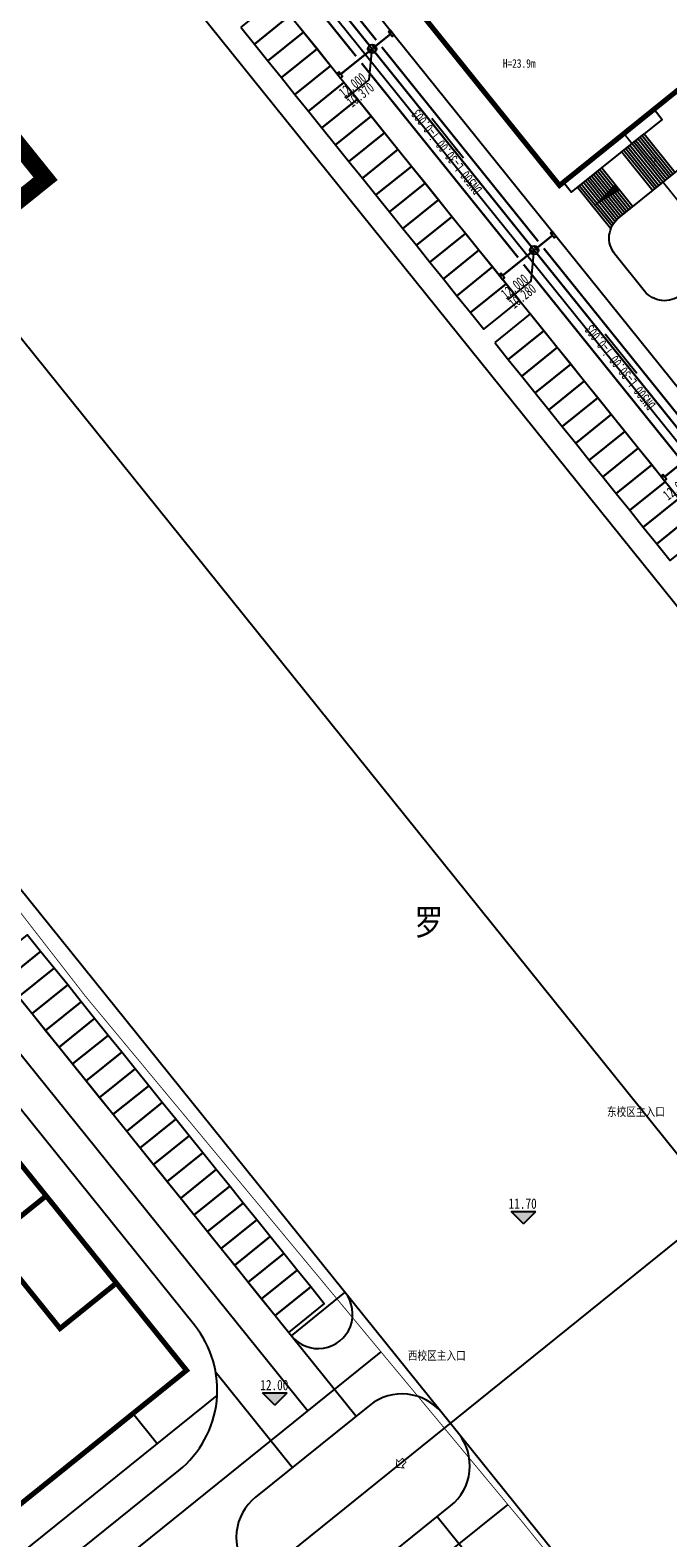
# Model space of a CAD drawing. Extents: x 38389316 to 38392219, y 2477539 to 2480586.
# Tile 11 of 43: x 38390028 to 38390102, y 2478270 to 2478445. Entities that reach past the tile are written whole.
import ezdxf
from ezdxf.enums import TextEntityAlignment as Align

# ---------------------------------------------------------------- set-up
doc = ezdxf.new("R2010")
doc.units = 0
doc.header["$LTSCALE"] = 1000
doc.header["$MEASUREMENT"] = 0
for name, pattern in [('CENTER2', [1.125, 0.75, -0.125, 0.125, -0.125]), ('DASH', [0.35, 0.25, -0.1]), ('PHANTOM2', [1.25, 0.625, -0.125, 0.125, -0.125, 0.125, -0.125])]:
    doc.linetypes.add(name, pattern=pattern)
doc.layers.get('0').update_dxf_attribs({"linetype": 'CONTINUOUS'})
for name, color, linetype in [('00-道路', 130, 'CONTINUOUS'), ('DIM_ELEV', 8, 'CONTINUOUS'), ('DIM_SYMB', 3, 'CONTINUOUS'), ('DIM_污水', 3, 'CONTINUOUS'), ('DL_道路红线', 7, 'CONTINUOUS'), ('PIPE-中水中', 3, 'TG_DL'), ('PIPE-中水高', 7, 'TG_DX'), ('PIPE-雨水', 9, 'CONTINUOUS'), ('u-road', 4, 'CONTINUOUS'), ('U_室外车位', 3, 'CONTINUOUS'), ('XG-雨水井', 2, 'CONTINUOUS'), ('YD_地块界线', 7, 'CONTINUOUS'), ('建筑', 31, 'CONTINUOUS'), ('建筑轮廓', 2, 'CONTINUOUS'), ('文字', 7, 'CONTINUOUS'), ('用地界线', 8, 'CONTINUOUS'), ('路中线', 7, 'CENTER2'), ('道路', 33, 'CONTINUOUS')]:
    doc.layers.add(name, color=color, linetype=linetype)
doc.layers.add('图框文字', color=7, linetype='CONTINUOUS', lineweight=9)
doc.styles.add('-宋体', font='txt', dxfattribs={"width": 0.8})
doc.styles.add('DIMHT', font='simhei.ttf', dxfattribs={"width": 0.8})
doc.styles.add('TG_LINETYPE', font='SIMPLEX', dxfattribs={"width": 0.8, "height": 3, "bigfont": 'HZTXT'})
doc.styles.add('中等线体', font='txt', dxfattribs={"width": 0.8})
doc.styles.add('人防黑体', font='simhei.ttf', dxfattribs={"width": 0.7})
doc.styles.add('宋体', font='txt', dxfattribs={"width": 0.8, "height": 8})
doc.linetypes.add('TG_DL', pattern='A,2,-0.6,["DL",TG_LINETYPE,S=0.1,R=0,X=-0.52,Y=-0.15],0', length=2.6)
doc.linetypes.add('TG_DX', pattern='A,2,-0.6,["DX",TG_LINETYPE,S=0.1,R=0,X=-0.52,Y=-0.15],0', length=2.6)

# ---------------------------------------------------------------- blocks, each defined once
blk = doc.blocks.new('雨水井')
for p, q in [((-1, 0), (1, 0)), ((-0.84, 0.55), (0.84, 0.55)), ((-0.84, -0.54), (0.84, -0.54))]:
    blk.add_line(p, q)
blk.add_lwpolyline([(0, -1), (0, 1)])
blk.add_circle((0, 0), 1)
blk = doc.blocks.new('_ARROW')
blk.add_solid([(0, 0), (-1, 0.1), (-1, -0.1)])
blk = doc.blocks.new('hyvahavb')
at = {"layer": 'DIM_ELEV'}
blk.add_hatch(color=8, dxfattribs=at).paths.add_polyline_path([(-173.2, -4360.8), (-182.2, -4351.8), (-164.2, -4351.8)])
at = {"layer": 'DIM_ELEV', "color": 8}
for p, q in [((-173.2, -4360.8), (-182.2, -4351.8)), ((-182.2, -4351.8), (-164.2, -4351.8)), ((-173.2, -4360.8), (-164.2, -4351.8))]:
    blk.add_line(p, q, dxfattribs=at)
blk = doc.blocks.new('202210211F')
at = {"layer": 'DIM_SYMB', "color": 8}
blk.add_lwpolyline([(38392440.65, 2482184.24, 0, 0, 0), (38392432.94, 2482178.03, 0, 0.933, 0), (38392435.67, 2482180.23, 0, 0, 0)], format="xyseb", dxfattribs=at)
at = {"layer": 'DL_道路红线', "color": 8, "ltscale": 200, "const_width": 2, "flags": 128}
blk.add_lwpolyline([(38392347.52, 2482163.74), (38392369.35, 2482181.28), (38392084.78, 2482534.74), (38392062.97, 2482517.18), (38392347.52, 2482163.74)], dxfattribs=at)
at = {"layer": 'u-road', "color": 8, "flags": 128}
for points in [[(38392563.17, 2482202.04), (38392484.88, 2482299.29, 0.414214), (38392468.01, 2482301.11), (38392391.68, 2482239.65, 0.414214), (38392389.85, 2482222.78), (38392473.88, 2482118.4, 0.414214), (38392490.76, 2482116.58), (38392556.93, 2482169.85, 0.206032), (38392561.37, 2482178.24, -0.100647), (38392564.46, 2482188.96, 0.298217), (38392563.17, 2482202.04), (38392563.17, 2482202.04)], [(38392384.82, 2482031.3), (38392384.82, 2482031.3, 0.414214), (38392386.64, 2482048.17), (38392312.33, 2482140.47, 0.414214), (38392295.46, 2482142.29), (38392288.6, 2482136.78)], [(38392415.41, 2482037.95, 0.414213), (38392406.97, 2482038.86), (38392393.73, 2482028.2, 0.414215), (38392392.82, 2482019.76), (38392394.7, 2482017.43, 0.414212), (38392403.14, 2482016.52), (38392416.38, 2482027.18, 0.414214), (38392417.29, 2482035.61), (38392415.41, 2482037.95)], [(38392290.05, 2482031.64), (38392319.97, 2481994.49, 0.414214), (38392336.84, 2481992.67), (38392384.82, 2482031.3)]]:
    blk.add_lwpolyline(points, format="xyb", dxfattribs=at)
for points in [[(38392472.67, 2482107.16), (38392371.08, 2482233.34)], [(38392314.8, 2482150.16), (38392397.89, 2482046.95)], [(38392397.89, 2482046.95), (38392404.12, 2482051.97)], [(38392397.89, 2482046.95), (38392405.42, 2482037.61)], [(38392389.12, 2482042.7), (38392398.02, 2482031.65)], [(38392422.35, 2482016.58), (38392414.82, 2482025.92)]]:
    blk.add_lwpolyline(points, dxfattribs=at)
at = {"layer": 'u-road', "color": 8}
blk.add_arc((38392401.01, 2482049.46), 4, 218.8366, 38.8366, dxfattribs=at)
at = {"layer": 'U_室外车位', "color": 8}
for points in [[(38392392.04, 2482198.86), (38392393.6, 2482196.91), (38392397.73, 2482200.24), (38392396.16, 2482202.19)], [(38392393.6, 2482196.91), (38392395.17, 2482194.97), (38392399.3, 2482198.29), (38392397.73, 2482200.24)], [(38392395.17, 2482194.97), (38392396.74, 2482193.02), (38392400.87, 2482196.34), (38392399.3, 2482198.29)], [(38392396.74, 2482193.02), (38392398.31, 2482191.07), (38392402.43, 2482194.4), (38392400.87, 2482196.34)], [(38392398.31, 2482191.07), (38392399.87, 2482189.13), (38392404, 2482192.45), (38392402.43, 2482194.4)], [(38392399.87, 2482189.13), (38392401.44, 2482187.18), (38392405.57, 2482190.5), (38392404, 2482192.45)], [(38392401.44, 2482187.18), (38392403.01, 2482185.23), (38392407.14, 2482188.55), (38392405.57, 2482190.5)], [(38392403.01, 2482185.23), (38392404.58, 2482183.28), (38392408.71, 2482186.61), (38392407.14, 2482188.55)], [(38392404.58, 2482183.28), (38392406.15, 2482181.34), (38392410.27, 2482184.66), (38392408.71, 2482186.61)], [(38392406.15, 2482181.34), (38392407.71, 2482179.39), (38392411.84, 2482182.71), (38392410.27, 2482184.66)], [(38392407.71, 2482179.39), (38392409.28, 2482177.44), (38392413.41, 2482180.76), (38392411.84, 2482182.71)], [(38392409.28, 2482177.44), (38392410.85, 2482175.49), (38392414.98, 2482178.82), (38392413.41, 2482180.76)], [(38392410.85, 2482175.49), (38392412.42, 2482173.55), (38392416.54, 2482176.87), (38392414.98, 2482178.82)], [(38392412.42, 2482173.55), (38392413.98, 2482171.6), (38392418.11, 2482174.92), (38392416.54, 2482176.87)], [(38392413.98, 2482171.6), (38392415.55, 2482169.65), (38392419.68, 2482172.98), (38392418.11, 2482174.92)], [(38392415.55, 2482169.65), (38392417.12, 2482167.7), (38392421.25, 2482171.03), (38392419.68, 2482172.98)], [(38392417.12, 2482167.7), (38392418.69, 2482165.76), (38392422.82, 2482169.08), (38392421.25, 2482171.03)], [(38392418.69, 2482165.76), (38392420.26, 2482163.81), (38392424.38, 2482167.13), (38392422.82, 2482169.08)], [(38392421.51, 2482162.25), (38392423.08, 2482160.3), (38392427.2, 2482163.63), (38392425.64, 2482165.58)], [(38392423.08, 2482160.3), (38392424.64, 2482158.36), (38392428.77, 2482161.68), (38392427.2, 2482163.63)], [(38392424.64, 2482158.36), (38392426.21, 2482156.41), (38392430.34, 2482159.73), (38392428.77, 2482161.68)], [(38392426.21, 2482156.41), (38392427.78, 2482154.46), (38392431.91, 2482157.79), (38392430.34, 2482159.73)], [(38392427.78, 2482154.46), (38392429.35, 2482152.51), (38392433.48, 2482155.84), (38392431.91, 2482157.79)], [(38392429.35, 2482152.51), (38392430.92, 2482150.57), (38392435.04, 2482153.89), (38392433.48, 2482155.84)], [(38392430.92, 2482150.57), (38392432.48, 2482148.62), (38392436.61, 2482151.94), (38392435.04, 2482153.89)], [(38392432.48, 2482148.62), (38392434.05, 2482146.67), (38392438.18, 2482150), (38392436.61, 2482151.94)], [(38392434.05, 2482146.67), (38392435.62, 2482144.73), (38392439.75, 2482148.05), (38392438.18, 2482150)], [(38392435.62, 2482144.73), (38392437.19, 2482142.78), (38392441.31, 2482146.1), (38392439.75, 2482148.05)], [(38392437.19, 2482142.78), (38392438.75, 2482140.83), (38392442.88, 2482144.15), (38392441.31, 2482146.1)], [(38392438.75, 2482140.83), (38392440.32, 2482138.88), (38392444.45, 2482142.21), (38392442.88, 2482144.15)], [(38392440.32, 2482138.88), (38392441.89, 2482136.94), (38392446.02, 2482140.26), (38392444.45, 2482142.21)], [(38392363.09, 2482090.18), (38392364.66, 2482088.24), (38392368.78, 2482091.56), (38392367.22, 2482093.51)], [(38392364.66, 2482088.24), (38392366.22, 2482086.29), (38392370.35, 2482089.61), (38392368.78, 2482091.56)], [(38392366.22, 2482086.29), (38392367.79, 2482084.34), (38392371.92, 2482087.67), (38392370.35, 2482089.61)], [(38392367.79, 2482084.34), (38392369.36, 2482082.4), (38392373.49, 2482085.72), (38392371.92, 2482087.67)], [(38392369.36, 2482082.4), (38392370.93, 2482080.45), (38392375.05, 2482083.77), (38392373.49, 2482085.72)], [(38392370.93, 2482080.45), (38392372.49, 2482078.5), (38392376.62, 2482081.82), (38392375.05, 2482083.77)], [(38392372.49, 2482078.5), (38392374.06, 2482076.55), (38392378.19, 2482079.88), (38392376.62, 2482081.82)], [(38392374.06, 2482076.55), (38392375.63, 2482074.61), (38392379.76, 2482077.93), (38392378.19, 2482079.88)], [(38392375.63, 2482074.61), (38392377.2, 2482072.66), (38392381.33, 2482075.98), (38392379.76, 2482077.93)], [(38392377.2, 2482072.66), (38392378.77, 2482070.71), (38392382.89, 2482074.03), (38392381.33, 2482075.98)], [(38392378.77, 2482070.71), (38392380.33, 2482068.76), (38392384.46, 2482072.09), (38392382.89, 2482074.03)], [(38392380.33, 2482068.76), (38392381.9, 2482066.82), (38392386.03, 2482070.14), (38392384.46, 2482072.09)], [(38392381.9, 2482066.82), (38392383.47, 2482064.87), (38392387.6, 2482068.19), (38392386.03, 2482070.14)], [(38392383.47, 2482064.87), (38392385.04, 2482062.92), (38392389.16, 2482066.25), (38392387.6, 2482068.19)], [(38392385.04, 2482062.92), (38392386.6, 2482060.97), (38392390.73, 2482064.3), (38392389.16, 2482066.25)], [(38392386.6, 2482060.97), (38392388.17, 2482059.03), (38392392.3, 2482062.35), (38392390.73, 2482064.3)], [(38392388.17, 2482059.03), (38392389.74, 2482057.08), (38392393.87, 2482060.4), (38392392.3, 2482062.35)], [(38392389.74, 2482057.08), (38392391.31, 2482055.13), (38392395.44, 2482058.46), (38392393.87, 2482060.4)], [(38392391.31, 2482055.13), (38392392.88, 2482053.18), (38392397, 2482056.51), (38392395.44, 2482058.46)], [(38392392.88, 2482053.18), (38392394.44, 2482051.24), (38392398.57, 2482054.56), (38392397, 2482056.51)], [(38392394.44, 2482051.24), (38392396.01, 2482049.29), (38392400.14, 2482052.61), (38392398.57, 2482054.56)], [(38392396.01, 2482049.29), (38392397.58, 2482047.34), (38392401.71, 2482050.67), (38392400.14, 2482052.61)]]:
    blk.add_lwpolyline(points, close=True, dxfattribs=at)
at = {"layer": 'YD_地块界线', "color": 8, "flags": 128}
for points in [[(38392320.46, 2482381.21, 0.499034), (38392301.64, 2482306.84), (38392690.02, 2481824.43)], [(38392320.46, 2482381.21, 0.499034), (38392301.64, 2482306.84), (38392690.02, 2481824.43)], [(38392632.19, 2481768.68), (38392209.29, 2482293.97, 0.356791), (38392169.65, 2482302.32), (38391960.43, 2482193.96), (38391978.55, 2482086.79), (38392057.12, 2481622.87)]]:
    blk.add_lwpolyline(points, format="xyb", dxfattribs=at)
at = {"layer": '图框文字', "color": 8, "const_width": 0.101}
blk.add_lwpolyline([(38392411.22, 2482032.26), (38392410.81, 2482032.72), (38392410.35, 2482032.3), (38392410.12, 2482032.57), (38392410.1, 2482031.67), (38392410.98, 2482031.59), (38392410.76, 2482031.84)], close=True, dxfattribs=at)
at = {"layer": '建筑', "color": 8, "linetype": 'DASH', "ltscale": 10, "const_width": 0.2, "flags": 128}
for points in [[(38392414.79, 2482238.37), (38392395.16, 2482222.56), (38392429.03, 2482180.5), (38392436.51, 2482186.52), (38392452.81, 2482166.27), (38392445.33, 2482160.25), (38392479.2, 2482118.19), (38392498.82, 2482133.99)], [(38392287.71, 2482124.5), (38392307.33, 2482140.3), (38392339.32, 2482100.57), (38392331.84, 2482094.55), (38392346.26, 2482076.64), (38392353.74, 2482082.66), (38392385.72, 2482042.93), (38392366.09, 2482027.13)]]:
    blk.add_lwpolyline(points, close=True, dxfattribs=at)
at = {"layer": '建筑轮廓', "color": 8, "const_width": 0.6, "flags": 128}
for points in [[(38392395.16, 2482222.56), (38392403.32, 2482212.44), (38392409.86, 2482217.7), (38392419.89, 2482205.24), (38392413.35, 2482199.97), (38392429.03, 2482180.5), (38392461.74, 2482206.84), (38392458.7, 2482210.62), (38392465.24, 2482215.88), (38392468.29, 2482212.11), (38392501, 2482238.44), (38392492.85, 2482248.57), (38392486.31, 2482243.3), (38392476.27, 2482255.77), (38392482.82, 2482261.03), (38392467.14, 2482280.51), (38392434.42, 2482254.17), (38392437.46, 2482250.39), (38392430.92, 2482245.12), (38392427.88, 2482248.9)], [(38392326.83, 2481995.52), (38392311.16, 2482015), (38392317.7, 2482020.27), (38392309.55, 2482030.39), (38392303, 2482025.12), (38392294.85, 2482035.25), (38392321.02, 2482056.32), (38392324.07, 2482052.54), (38392330.61, 2482057.81), (38392327.57, 2482061.59), (38392353.74, 2482082.66), (38392369.42, 2482063.19), (38392362.87, 2482057.92), (38392371.03, 2482047.79), (38392377.57, 2482053.06), (38392385.72, 2482042.93), (38392359.55, 2482021.86), (38392356.51, 2482025.64), (38392349.97, 2482020.37), (38392353.01, 2482016.59)]]:
    blk.add_lwpolyline(points, close=True, dxfattribs=at)
blk.add_lwpolyline([(38392377.57, 2482053.06), (38392369.42, 2482063.19)], dxfattribs=at)
at = {"layer": '用地界线', "color": 10, "linetype": 'PHANTOM2', "ltscale": 0.01, "const_width": 0.1, "flags": 128}
for points in [[(38392305.52, 2482371.21), (38392321.63, 2482381.58), (38392379.24, 2482403.36), (38392436.74, 2482423.75), (38392489.81, 2482335.59), (38392508.89, 2482303.89), (38392565.19, 2482210.37), (38392566.94, 2482207.45), (38392565.45, 2482202.44), (38392566.37, 2482192.8), (38392567.82, 2482183.8), (38392570.38, 2482175.15), (38392574.06, 2482169.9), (38392578.09, 2482167.34), (38392581.45, 2482166.3), (38392584.81, 2482165.26), (38392588.91, 2482164.54), (38392593.23, 2482163.79), (38392608.93, 2482137.7), (38392619.95, 2482119.38), (38392615.44, 2482117.21), (38392560.95, 2482091.01), (38392527.47, 2482074.87), (38392506.25, 2482064.64), (38392501.85, 2482062.52), (38392499.32, 2482061.3), (38392446.8, 2482126.53), (38392433.48, 2482143.08), (38392400.48, 2482184.06), (38392302.84, 2482305.35), (38392301.7, 2482306.77), (38392293.82, 2482320.76), (38392291.13, 2482336.49), (38392291.23, 2482337), (38392292.75, 2482344.76), (38392294.86, 2482355.49), (38392297.13, 2482358.84), (38392299.24, 2482361.95)], [(38392235.26, 2482101.89), (38392270.9, 2482137.54), (38392306.54, 2482173.18), (38392373.95, 2482086.4), (38392424.95, 2482025.04), (38392448.56, 2481995.71), (38392438.61, 2481909.05), (38392429.45, 2481829.31), (38392429.01, 2481827.02), (38392427.12, 2481819.84), (38392426.6, 2481818.27), (38392426.26, 2481817.21), (38392425.43, 2481814.9), (38392423.82, 2481810.98), (38392421.79, 2481806.57), (38392418.72, 2481801.02), (38392414.83, 2481794.99), (38392410.53, 2481789.42), (38392405.59, 2481783.99), (38392398.87, 2481777.91), (38392396.95, 2481776.5), (38392345.95, 2481747.45), (38392111.41, 2481613.84), (38392109.01, 2481614.47), (38392106.98, 2481614.07), (38392098.15, 2481630.51), (38392116.12, 2481640.75), (38392101.21, 2481666.92), (38392135.86, 2481778.66), (38392136.38, 2481780.34), (38392181.47, 2481804.15), (38392192.72, 2481840.56), (38392168.94, 2481885.6), (38392177.65, 2481913.84), (38392177.59, 2481914.99), (38392183.13, 2481932.94), (38392184.52, 2481931.77), (38392189.13, 2481946.8), (38392199.95, 2481981.77), (38392198.7, 2481982.12), (38392198.34, 2481982.25), (38392199.41, 2481985.72), (38392202.06, 2481994.32)]]:
    blk.add_lwpolyline(points, close=True, dxfattribs=at)
at = {"layer": '路中线', "color": 8, "ltscale": 20, "flags": 128}
blk.add_lwpolyline([(38392932.22, 2481388.11, 0.047578), (38392670.98, 2481784.46), (38391967.67, 2482658.06)], format="xyb", dxfattribs=at)
at = {"layer": '路中线', "color": 8, "linetype": 'DASH', "ltscale": 4, "flags": 128}
blk.add_lwpolyline([(38392478.12, 2482314.07), (38392389.17, 2482242.77, 0.414296), (38392386.74, 2482220.27), (38392500.75, 2482078.65)], format="xyb", dxfattribs=at)
at = {"layer": '路中线', "color": 8, "ltscale": 20, "flags": 128}
blk.add_lwpolyline([(38392186.72, 2481851.91), (38392659.82, 2482232.79)], dxfattribs=at)
at = {"layer": '路中线', "color": 8, "linetype": 'DASH', "ltscale": 4, "flags": 128}
for points in [[(38392305.41, 2482155.44), (38392399.79, 2482038.21)], [(38392408.3, 2482045.07), (38392326.88, 2481979.52)], [(38392423.01, 2482027.37), (38392341.31, 2481961.6)]]:
    blk.add_lwpolyline(points, dxfattribs=at)
at = {"layer": '道路', "color": 8}
for p, q in [((38392438.38, 2482186.1), (38392441.99, 2482181.63)), ((38392438.61, 2482186.29), (38392442.22, 2482181.81)), ((38392438.85, 2482186.48), (38392442.45, 2482182)), ((38392436.28, 2482184.41), (38392439.88, 2482179.93)), ((38392436.51, 2482184.6), (38392440.12, 2482180.12)), ((38392436.74, 2482184.79), (38392440.35, 2482180.31)), ((38392436.98, 2482184.98), (38392440.58, 2482180.5)), ((38392437.21, 2482185.16), (38392440.82, 2482180.69)), ((38392437.45, 2482185.35), (38392441.05, 2482180.87)), ((38392437.68, 2482185.54), (38392441.29, 2482181.06)), ((38392437.91, 2482185.73), (38392441.52, 2482181.25)), ((38392438.15, 2482185.92), (38392441.75, 2482181.44)), ((38392433.94, 2482182.53), (38392437.55, 2482178.05)), ((38392429.49, 2482180.88), (38392430.44, 2482179.71)), ((38392431.84, 2482180.84), (38392435.48, 2482176.31)), ((38392432.07, 2482181.03), (38392435.68, 2482176.55)), ((38392432.3, 2482181.21), (38392435.91, 2482176.73)), ((38392432.54, 2482181.4), (38392436.14, 2482176.92)), ((38392432.77, 2482181.59), (38392436.38, 2482177.11)), ((38392433.01, 2482181.78), (38392436.61, 2482177.3)), ((38392433.24, 2482181.97), (38392436.85, 2482177.49)), ((38392433.47, 2482182.15), (38392437.08, 2482177.68)), ((38392433.71, 2482182.34), (38392437.31, 2482177.86)), ((38392431.14, 2482180.27), (38392434.99, 2482175.48)), ((38392431.37, 2482180.46), (38392435.13, 2482175.79)), ((38392431.6, 2482180.65), (38392435.3, 2482176.06))]:
    blk.add_line(p, q, dxfattribs=at)
at = {"layer": '道路', "color": 8, "flags": 128}
for points in [[(38392440.01, 2482189.34), (38392429.49, 2482180.88), (38392430.44, 2482179.71), (38392438.85, 2482186.48)], [(38392440.01, 2482189.34), (38392440.95, 2482188.17), (38392438.85, 2482186.48)], [(38392318.68, 2482005.65), (38392317.12, 2482004.4), (38392325.15, 2481994.43), (38392331.76, 2481993.72), (38392389.28, 2482040.02)], [(38392382.31, 2482034.41), (38392379.49, 2482037.92)]]:
    blk.add_lwpolyline(points, dxfattribs=at)
blk.add_lwpolyline([(38392446.66, 2482185.39), (38392453.87, 2482176.43), (38392443.12, 2482167.78, -0.414214), (38392438.9, 2482168.23), (38392435.46, 2482172.52, -0.414214), (38392435.91, 2482176.73), (38392446.66, 2482185.39)], format="xyb", dxfattribs=at)
at = {"layer": 'DIM_ELEV', "color": 8, "xscale": 0.16, "yscale": 0.16, "zscale": 0.16}
for p in [(38392452.57, 2482757.66), (38392423.69, 2482736.62)]:
    blk.add_blockref('hyvahavb', p, dxfattribs=at)
at = {"layer": '00-道路', "color": 8, "linetype": 'Continuous', "ltscale": 2.5, "style": '宋体', "width": 0.8}
blk.add_text('罗', height=3, rotation=360, dxfattribs=at).set_placement((38392412.22, 2482093.47, 25.38))
at = {"layer": 'DIM_ELEV', "color": 8, "style": '-宋体', "width": 0.8}
for s, p in [('11.70', (38392423.12, 2482061.69)), ('12.00', (38392394.28, 2482040.62))]:
    blk.add_text(s, height=1.2, dxfattribs=at).set_placement(p)
at = {"layer": 'DIM_SYMB', "color": 7, "style": '宋体', "width": 0.8}
blk.add_text('下', height=0.755, rotation=0, dxfattribs=at).set_placement((38392439.64, 2482182.93))
at = {"layer": '图框文字', "color": 8, "style": 'DIMHT', "width": 0.8}
for s, p in [('东校区主入口', (38392434.54, 2482072.45, 1105.83)), ('西校区主入口', (38392411.42, 2482044.14, 1105.83))]:
    blk.add_text(s, height=1, rotation=360, dxfattribs=at).set_placement(p)
at = {"layer": '文字', "color": 8, "style": '中等线体', "width": 0.8}
blk.add_text('H=23.9m', height=1, rotation=360, dxfattribs=at).set_placement((38392422.44, 2482194.16))

msp = doc.modelspace()

# ---------------------------------------------------------------- hatches: boundary and pattern name
at = {"layer": 'XG-雨水井'}
for points in [[(38390069.95, 2478445.05), (38390069.95, 2478445.05), (38390070.17, 2478444.78), (38390069.95, 2478444.6), (38390069.73, 2478444.87), (38390069.73, 2478444.87)], [(38390063.72, 2478440.03), (38390063.72, 2478440.03), (38390063.94, 2478439.76), (38390064.16, 2478439.94), (38390063.95, 2478440.21), (38390063.95, 2478440.21)], [(38390088.77, 2478421.68), (38390088.77, 2478421.68), (38390088.98, 2478421.41), (38390088.76, 2478421.23), (38390088.54, 2478421.5), (38390088.54, 2478421.5)], [(38390082.54, 2478416.66), (38390082.54, 2478416.66), (38390082.75, 2478416.39), (38390082.98, 2478416.58), (38390082.76, 2478416.84), (38390082.76, 2478416.84)], [(38390101.35, 2478393.3), (38390101.35, 2478393.3), (38390101.57, 2478393.03), (38390101.79, 2478393.21), (38390101.57, 2478393.48), (38390101.57, 2478393.48)]]:
    msp.add_hatch(color=256, dxfattribs=at).paths.add_polyline_path(points)

# ---------------------------------------------------------------- linework, layer by layer
at = {"layer": 'DIM_污水', "color": 8}
for p, q in [((38390067.47, 2478439.3), (38390067.84, 2478442.9)), ((38390064.78, 2478437.12), (38390067.47, 2478439.3)), ((38390078.44, 2478430.22, 7.5), (38390074.76, 2478434.8, 7.5)), ((38390086.29, 2478415.93), (38390086.65, 2478419.53)), ((38390083.59, 2478413.76), (38390086.29, 2478415.93)), ((38390098.58, 2478405.2, 7.5), (38390094.9, 2478409.78, 7.5))]:
    msp.add_line(p, q, dxfattribs=at)
at = {"layer": 'PIPE-中水中', "ltscale": 0.0025, "const_width": 0.25}
for points in [[(38390052.74, 2478458.46), (38390065.96, 2478442.04)], [(38390066.61, 2478441.23), (38390084.78, 2478418.67)], [(38390085.42, 2478417.86), (38390103.6, 2478395.28)]]:
    msp.add_lwpolyline(points, dxfattribs=at)
at = {"layer": 'PIPE-中水高', "ltscale": 0.0025, "const_width": 0.25}
for points in [[(38390068.3, 2478443.92), (38390053.64, 2478462.13)], [(38390087.11, 2478420.55), (38390068.95, 2478443.11)], [(38390105.94, 2478397.17), (38390087.76, 2478419.74)]]:
    msp.add_lwpolyline(points, dxfattribs=at)
at = {"layer": 'PIPE-雨水', "const_width": 0.25}
for points in [[(38390054.27, 2478459.75), (38390067.52, 2478443.29)], [(38390068.22, 2478443.21), (38390069.95, 2478444.6)], [(38390067.45, 2478442.58), (38390064.16, 2478439.94)], [(38390068.15, 2478442.51), (38390086.33, 2478419.92)], [(38390087.04, 2478419.84), (38390088.76, 2478421.23)], [(38390086.26, 2478419.22), (38390082.98, 2478416.58)], [(38390086.96, 2478419.14), (38390105.15, 2478396.55)], [(38390105.07, 2478395.85), (38390101.79, 2478393.21)]]:
    msp.add_lwpolyline(points, dxfattribs=at)
at = {"layer": 'XG-雨水井'}
for points in [[(38390069.73, 2478444.87), (38390069.95, 2478445.05), (38390069.95, 2478445.05), (38390070.39, 2478444.51), (38390070.16, 2478444.33), (38390069.73, 2478444.87)], [(38390063.95, 2478440.21), (38390063.72, 2478440.03), (38390063.72, 2478440.03), (38390064.16, 2478439.49), (38390064.38, 2478439.67), (38390063.95, 2478440.21)], [(38390088.54, 2478421.5), (38390088.77, 2478421.68), (38390088.77, 2478421.68), (38390089.2, 2478421.14), (38390088.98, 2478420.96), (38390088.54, 2478421.5)], [(38390082.76, 2478416.84), (38390082.54, 2478416.66), (38390082.54, 2478416.66), (38390082.97, 2478416.13), (38390083.19, 2478416.31), (38390082.76, 2478416.84)], [(38390101.57, 2478393.48), (38390101.35, 2478393.3), (38390101.35, 2478393.3), (38390101.78, 2478392.76), (38390102.01, 2478392.94), (38390101.57, 2478393.48)]]:
    msp.add_lwpolyline(points, close=True, dxfattribs=at)

# ---------------------------------------------------------------- block references
msp.add_blockref('202210211F', (-2339.44, -3753.46))
at = {"layer": 'DIM_污水', "color": 8, "xscale": -1.389713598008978, "yscale": 1.389713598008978, "zscale": 1.389713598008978, "rotation": 128.8364669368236}
for p in [(38390078.44, 2478430.22, 7.5), (38390098.58, 2478405.2, 7.5)]:
    msp.add_blockref('_ARROW', p, dxfattribs=at)
at = {"layer": 'XG-雨水井', "color": 8, "xscale": 0.4999995, "yscale": 0.4999995, "zscale": 0.4999995, "rotation": 308.8364670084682}
for p in [(38390067.84, 2478442.9), (38390086.65, 2478419.53)]:
    msp.add_blockref('雨水井', p, dxfattribs=at)

# ---------------------------------------------------------------- texts
at = {"layer": 'DIM_污水', "color": 9, "style": '人防黑体', "width": 0.7}
for s, p in [('Y91', (38390067.73, 2478442.54, 0)), ('Y92', (38390086.54, 2478419.18, 0))]:
    msp.add_text(s, height=0.4, rotation=38.826, dxfattribs=at).set_placement(p)
at = {"layer": 'DIM_污水', "color": 8, "style": '人防黑体', "width": 0.7}
for s, p in [('12.000', (38390065.55, 2478438.68, 70.44)), ('10.370', (38390066.47, 2478437.56, 70.44)), ('12.000', (38390084.37, 2478415.31, 70.44)), ('10.280', (38390085.29, 2478414.19, 70.44)), ('12.000', (38390103.18, 2478391.95, 70.44))]:
    msp.add_text(s, height=1.2, rotation=38.5757, dxfattribs=at).set_placement(p, align=Align.MIDDLE)
for p in [(38390080.67, 2478426.61), (38390100.81, 2478401.59)]:
    msp.add_text('DN500 L=30.00 i=0.003', height=1.2, rotation=128.4999, dxfattribs=at).set_placement(p)

doc.saveas('drawing.dxf')
